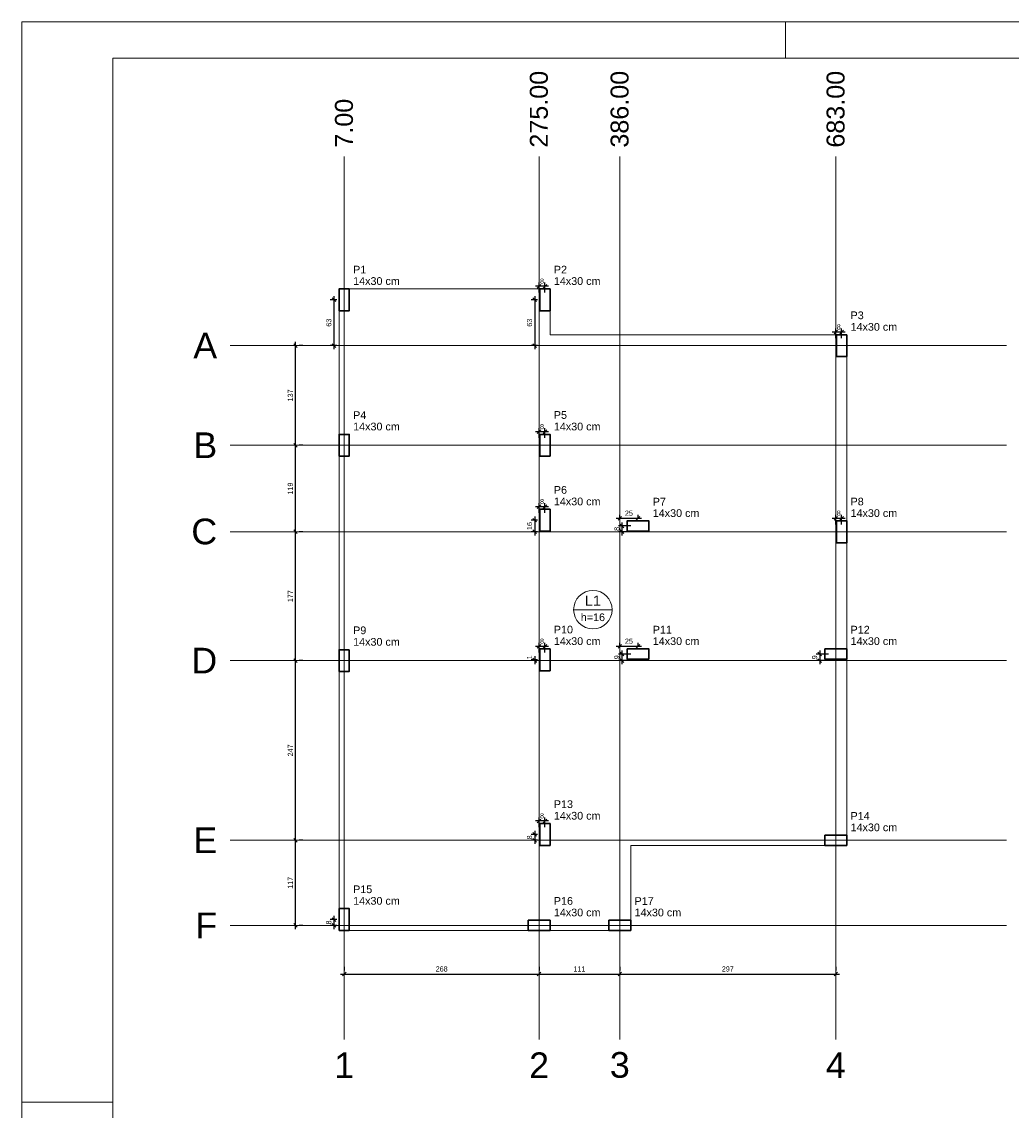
# Model space of a CAD drawing. Header units: millimetres. Extents: x 337 to 526, y -381 to -65.
# Tile 78 of 104: x 337 to 365, y -95 to -65. Entities that reach past the tile are written whole.
import ezdxf

# ---------------------------------------------------------------- set-up
doc = ezdxf.new("R2010")
doc.units = ezdxf.units.MM
doc.header["$MEASUREMENT"] = 0
doc.layers.get('0').update_dxf_attribs({"lineweight": 5})
for name, color, linetype, lineweight in [('FO-Textos das lajes', 102, 'Continuous', 20), ('FO-Vigas', 1, 'Continuous', 20), ('LC-Cotas', 7, 'Continuous', 5), ('LC-Eixos', 7, 'Continuous', 5), ('LC-Seção dos pilares', 152, 'Continuous', 30), ('LC-Textos', 102, 'Continuous', 20), ('PRANCHA 01', 7, 'Continuous', 20)]:
    doc.layers.add(name, color=color, linetype=linetype, lineweight=lineweight)
doc.styles.add('Arial', font='arial.ttf')
doc.dimstyles.new('UM_50.000000', dxfattribs={"dimtxt": 0.18, "dimasz": 0.1, "dimexe": 0.1, "dimexo": 0.2, "dimgap": 0, "dimtad": 1, "dimtih": 1, "dimtoh": 1, "dimdec": 1, "dimlfac": 50, "dimzin": 0, "dimdsep": 46, "dimtxsty": 'Standard', "dimcen": 0.09, "dimdle": 0.1, "dimadec": 1, "dimazin": 2, "dimtfac": 1, "dimtdec": 4, "dimtofl": 0, "dimtmove": 0, "dimatfit": 3, "dimfxl": 1, "dimtolj": 1, "dimarcsym": 0})

# ---------------------------------------------------------------- blocks, each defined once
blk = doc.blocks.new('_Oblique')
at = {"color": 0, "linetype": 'ByBlock', "lineweight": -2}
blk.add_line((-0.5, -0.5), (0.5, 0.5), dxfattribs=at)
blk = doc.blocks.new('*D859')
at = {"layer": 'Defpoints', "color": 0, "transparency": 16777216}
for p in [(346.299, -72.711), (346.017, -73.971), (346.299, -73.971)]:
    blk.add_point(p, dxfattribs=at)
at = {"layer": 'LC-Cotas', "color": 0, "lineweight": -2, "transparency": 16777216}
for p, q in [((346.099, -72.711), (345.917, -72.711)), ((346.017, -72.611), (346.017, -74.071)), ((346.099, -73.971), (345.917, -73.971))]:
    blk.add_line(p, q, dxfattribs=at)
at = {"layer": 'LC-Cotas', "color": 0, "lineweight": -2, "transparency": 16777216, "xscale": 0.1, "yscale": 0.1, "zscale": 0.1}
for p, rotation in [((346.017, -72.711), 90), ((346.017, -73.971), 270)]:
    blk.add_blockref('_Oblique', p, dxfattribs=dict(at, rotation=rotation))
at = {"layer": 'LC-Cotas', "color": 7, "transparency": 16777216, "insert": (345.876, -73.341), "char_height": 0.1412, "attachment_point": 5, "rotation": 90, "style": 'Arial'}
blk.add_mtext('\\A1;63', dxfattribs=at)
blk = doc.blocks.new('*D860')
at = {"layer": 'Defpoints', "color": 0, "transparency": 16777216}
for p in [(351.537, -82.631), (351.819, -82.611), (351.819, -82.631)]:
    blk.add_point(p, dxfattribs=at)
at = {"layer": 'LC-Cotas', "color": 0, "lineweight": -2, "transparency": 16777216}
for p, q in [((351.537, -82.511), (351.537, -82.731)), ((351.619, -82.611), (351.437, -82.611)), ((351.619, -82.631), (351.437, -82.631))]:
    blk.add_line(p, q, dxfattribs=at)
at = {"layer": 'LC-Cotas', "color": 0, "lineweight": -2, "transparency": 16777216, "xscale": 0.1, "yscale": 0.1, "zscale": 0.1}
for p, rotation in [((351.537, -82.611), 90), ((351.537, -82.631), 270)]:
    blk.add_blockref('_Oblique', p, dxfattribs=dict(at, rotation=rotation))
at = {"layer": 'LC-Cotas', "color": 7, "transparency": 16777216, "insert": (351.396, -82.541), "char_height": 0.1412, "attachment_point": 5, "rotation": 90, "style": 'Arial'}
blk.add_mtext('\\A1;1', dxfattribs=at)
blk = doc.blocks.new('*D861')
at = {"layer": 'Defpoints', "color": 0, "transparency": 16777216}
for p in [(354.379, -82.451), (353.938, -82.631), (354.379, -82.631)]:
    blk.add_point(p, dxfattribs=at)
at = {"layer": 'LC-Cotas', "color": 0, "lineweight": -2, "transparency": 16777216}
for p, q in [((354.179, -82.451), (353.838, -82.451)), ((353.938, -82.351), (353.938, -82.731)), ((354.179, -82.631), (353.838, -82.631))]:
    blk.add_line(p, q, dxfattribs=at)
at = {"layer": 'LC-Cotas', "color": 0, "lineweight": -2, "transparency": 16777216, "xscale": 0.1, "yscale": 0.1, "zscale": 0.1}
for p, rotation in [((353.938, -82.451), 90), ((353.938, -82.631), 270)]:
    blk.add_blockref('_Oblique', p, dxfattribs=dict(at, rotation=rotation))
at = {"layer": 'LC-Cotas', "color": 7, "transparency": 16777216, "insert": (353.796, -82.541), "char_height": 0.1412, "attachment_point": 5, "rotation": 90, "style": 'Arial'}
blk.add_mtext('\\A1;9', dxfattribs=at)
blk = doc.blocks.new('*D862')
at = {"layer": 'Defpoints', "color": 0, "transparency": 16777216}
for p in [(359.819, -82.451), (359.377, -82.631), (359.819, -82.631)]:
    blk.add_point(p, dxfattribs=at)
at = {"layer": 'LC-Cotas', "color": 0, "lineweight": -2, "transparency": 16777216}
for p, q in [((359.619, -82.451), (359.277, -82.451)), ((359.377, -82.351), (359.377, -82.731)), ((359.619, -82.631), (359.277, -82.631))]:
    blk.add_line(p, q, dxfattribs=at)
at = {"layer": 'LC-Cotas', "color": 0, "lineweight": -2, "transparency": 16777216, "xscale": 0.1, "yscale": 0.1, "zscale": 0.1}
for p, rotation in [((359.377, -82.451), 90), ((359.377, -82.631), 270)]:
    blk.add_blockref('_Oblique', p, dxfattribs=dict(at, rotation=rotation))
at = {"layer": 'LC-Cotas', "color": 7, "transparency": 16777216, "insert": (359.236, -82.541), "char_height": 0.1412, "attachment_point": 5, "rotation": 90, "style": 'Arial'}
blk.add_mtext('\\A1;9', dxfattribs=at)
blk = doc.blocks.new('*D863')
at = {"layer": 'Defpoints', "color": 0, "transparency": 16777216}
for p in [(351.537, -87.571), (351.819, -87.411), (351.819, -87.571)]:
    blk.add_point(p, dxfattribs=at)
at = {"layer": 'LC-Cotas', "color": 0, "lineweight": -2, "transparency": 16777216}
for p, q in [((351.537, -87.311), (351.537, -87.671)), ((351.619, -87.411), (351.437, -87.411)), ((351.619, -87.571), (351.437, -87.571))]:
    blk.add_line(p, q, dxfattribs=at)
at = {"layer": 'LC-Cotas', "color": 0, "lineweight": -2, "transparency": 16777216, "xscale": 0.1, "yscale": 0.1, "zscale": 0.1}
for p, rotation in [((351.537, -87.411), 90), ((351.537, -87.571), 270)]:
    blk.add_blockref('_Oblique', p, dxfattribs=dict(at, rotation=rotation))
at = {"layer": 'LC-Cotas', "color": 7, "transparency": 16777216, "insert": (351.396, -87.491), "char_height": 0.1412, "attachment_point": 5, "rotation": 90, "style": 'Arial'}
blk.add_mtext('\\A1;8', dxfattribs=at)
blk = doc.blocks.new('*D864')
at = {"layer": 'Defpoints', "color": 0, "transparency": 16777216}
for p in [(346.299, -89.751), (346.017, -89.911), (346.299, -89.911)]:
    blk.add_point(p, dxfattribs=at)
at = {"layer": 'LC-Cotas', "color": 0, "lineweight": -2, "transparency": 16777216}
for p, q in [((346.099, -89.751), (345.917, -89.751)), ((346.017, -89.651), (346.017, -90.011)), ((346.099, -89.911), (345.917, -89.911))]:
    blk.add_line(p, q, dxfattribs=at)
at = {"layer": 'LC-Cotas', "color": 0, "lineweight": -2, "transparency": 16777216, "xscale": 0.1, "yscale": 0.1, "zscale": 0.1}
for p, rotation in [((346.017, -89.751), 90), ((346.017, -89.911), 270)]:
    blk.add_blockref('_Oblique', p, dxfattribs=dict(at, rotation=rotation))
at = {"layer": 'LC-Cotas', "color": 7, "transparency": 16777216, "insert": (345.876, -89.831), "char_height": 0.1412, "attachment_point": 5, "rotation": 90, "style": 'Arial'}
blk.add_mtext('\\A1;8', dxfattribs=at)
blk = doc.blocks.new('*D865')
at = {"layer": 'Defpoints', "color": 0, "transparency": 16777216}
for p in [(351.819, -72.711), (351.537, -73.971), (351.819, -73.971)]:
    blk.add_point(p, dxfattribs=at)
at = {"layer": 'LC-Cotas', "color": 0, "lineweight": -2, "transparency": 16777216}
for p, q in [((351.619, -72.711), (351.437, -72.711)), ((351.537, -72.611), (351.537, -74.071)), ((351.619, -73.971), (351.437, -73.971))]:
    blk.add_line(p, q, dxfattribs=at)
at = {"layer": 'LC-Cotas', "color": 0, "lineweight": -2, "transparency": 16777216, "xscale": 0.1, "yscale": 0.1, "zscale": 0.1}
for p, rotation in [((351.537, -72.711), 90), ((351.537, -73.971), 270)]:
    blk.add_blockref('_Oblique', p, dxfattribs=dict(at, rotation=rotation))
at = {"layer": 'LC-Cotas', "color": 7, "transparency": 16777216, "insert": (351.396, -73.341), "char_height": 0.1412, "attachment_point": 5, "rotation": 90, "style": 'Arial'}
blk.add_mtext('\\A1;63', dxfattribs=at)
blk = doc.blocks.new('*D866')
at = {"layer": 'Defpoints', "color": 0, "transparency": 16777216}
for p in [(351.819, -78.771), (351.537, -79.091), (351.819, -79.091)]:
    blk.add_point(p, dxfattribs=at)
at = {"layer": 'LC-Cotas', "color": 0, "lineweight": -2, "transparency": 16777216}
for p, q in [((351.537, -78.671), (351.537, -79.191)), ((351.619, -78.771), (351.437, -78.771)), ((351.619, -79.091), (351.437, -79.091))]:
    blk.add_line(p, q, dxfattribs=at)
at = {"layer": 'LC-Cotas', "color": 0, "lineweight": -2, "transparency": 16777216, "xscale": 0.1, "yscale": 0.1, "zscale": 0.1}
for p, rotation in [((351.537, -78.771), 90), ((351.537, -79.091), 270)]:
    blk.add_blockref('_Oblique', p, dxfattribs=dict(at, rotation=rotation))
at = {"layer": 'LC-Cotas', "color": 7, "transparency": 16777216, "insert": (351.396, -78.931), "char_height": 0.1412, "attachment_point": 5, "rotation": 90, "style": 'Arial'}
blk.add_mtext('\\A1;16', dxfattribs=at)
blk = doc.blocks.new('*D867')
at = {"layer": 'Defpoints', "color": 0, "transparency": 16777216}
for p in [(354.379, -78.931), (353.938, -79.091), (354.379, -79.091)]:
    blk.add_point(p, dxfattribs=at)
at = {"layer": 'LC-Cotas', "color": 0, "lineweight": -2, "transparency": 16777216}
for p, q in [((354.179, -78.931), (353.838, -78.931)), ((353.938, -78.831), (353.938, -79.191)), ((354.179, -79.091), (353.838, -79.091))]:
    blk.add_line(p, q, dxfattribs=at)
at = {"layer": 'LC-Cotas', "color": 0, "lineweight": -2, "transparency": 16777216, "xscale": 0.1, "yscale": 0.1, "zscale": 0.1}
for p, rotation in [((353.938, -78.931), 90), ((353.938, -79.091), 270)]:
    blk.add_blockref('_Oblique', p, dxfattribs=dict(at, rotation=rotation))
at = {"layer": 'LC-Cotas', "color": 7, "transparency": 16777216, "insert": (353.796, -79.011), "char_height": 0.1412, "attachment_point": 5, "rotation": 90, "style": 'Arial'}
blk.add_mtext('\\A1;8', dxfattribs=at)
blk = doc.blocks.new('*D868')
at = {"layer": 'Defpoints', "color": 0, "transparency": 16777216}
for p in [(351.659, -82.241), (351.659, -82.611), (351.819, -82.611)]:
    blk.add_point(p, dxfattribs=at)
at = {"layer": 'LC-Cotas', "color": 0, "lineweight": -2, "transparency": 16777216}
for p, q in [((351.919, -82.241), (351.559, -82.241)), ((351.659, -82.411), (351.659, -82.141)), ((351.819, -82.411), (351.819, -82.141))]:
    blk.add_line(p, q, dxfattribs=at)
at = {"layer": 'LC-Cotas', "color": 0, "lineweight": -2, "transparency": 16777216, "xscale": 0.1, "yscale": 0.1, "zscale": 0.1, "rotation": 180}
blk.add_blockref('_Oblique', (351.659, -82.241), dxfattribs=at)
at = {"layer": 'LC-Cotas', "color": 0, "lineweight": -2, "transparency": 16777216, "xscale": 0.1, "yscale": 0.1, "zscale": 0.1}
blk.add_blockref('_Oblique', (351.819, -82.241), dxfattribs=at)
at = {"layer": 'LC-Cotas', "color": 7, "transparency": 16777216, "insert": (351.739, -82.099), "char_height": 0.1412, "attachment_point": 5, "rotation": 0.0057, "style": 'Arial'}
blk.add_mtext('\\A1;8', dxfattribs=at)
blk = doc.blocks.new('*D869')
at = {"layer": 'Defpoints', "color": 0, "transparency": 16777216}
for p in [(353.879, -82.241), (353.879, -82.451), (354.379, -82.451)]:
    blk.add_point(p, dxfattribs=at)
at = {"layer": 'LC-Cotas', "color": 0, "lineweight": -2, "transparency": 16777216}
for p, q in [((354.479, -82.241), (353.779, -82.241)), ((353.879, -82.251), (353.879, -82.141)), ((354.379, -82.251), (354.379, -82.141))]:
    blk.add_line(p, q, dxfattribs=at)
at = {"layer": 'LC-Cotas', "color": 0, "lineweight": -2, "transparency": 16777216, "xscale": 0.1, "yscale": 0.1, "zscale": 0.1, "rotation": 180}
blk.add_blockref('_Oblique', (353.879, -82.241), dxfattribs=at)
at = {"layer": 'LC-Cotas', "color": 0, "lineweight": -2, "transparency": 16777216, "xscale": 0.1, "yscale": 0.1, "zscale": 0.1}
blk.add_blockref('_Oblique', (354.379, -82.241), dxfattribs=at)
at = {"layer": 'LC-Cotas', "color": 7, "transparency": 16777216, "insert": (354.129, -82.099), "char_height": 0.1412, "attachment_point": 5, "rotation": 0.0057, "style": 'Arial'}
blk.add_mtext('\\A1;25', dxfattribs=at)
blk = doc.blocks.new('*D870')
at = {"layer": 'Defpoints', "color": 0, "transparency": 16777216}
for p in [(351.659, -87.041), (351.659, -87.411), (351.819, -87.411)]:
    blk.add_point(p, dxfattribs=at)
at = {"layer": 'LC-Cotas', "color": 0, "lineweight": -2, "transparency": 16777216}
for p, q in [((351.919, -87.041), (351.559, -87.041)), ((351.659, -87.211), (351.659, -86.941)), ((351.819, -87.211), (351.819, -86.941))]:
    blk.add_line(p, q, dxfattribs=at)
at = {"layer": 'LC-Cotas', "color": 0, "lineweight": -2, "transparency": 16777216, "xscale": 0.1, "yscale": 0.1, "zscale": 0.1, "rotation": 180}
blk.add_blockref('_Oblique', (351.659, -87.041), dxfattribs=at)
at = {"layer": 'LC-Cotas', "color": 0, "lineweight": -2, "transparency": 16777216, "xscale": 0.1, "yscale": 0.1, "zscale": 0.1}
blk.add_blockref('_Oblique', (351.819, -87.041), dxfattribs=at)
at = {"layer": 'LC-Cotas', "color": 7, "transparency": 16777216, "insert": (351.739, -86.9), "char_height": 0.1412, "attachment_point": 5, "rotation": 0.0057, "style": 'Arial'}
blk.add_mtext('\\A1;8', dxfattribs=at)
blk = doc.blocks.new('*D871')
at = {"layer": 'Defpoints', "color": 0, "transparency": 16777216}
for p in [(351.659, -72.341), (351.659, -72.711), (351.819, -72.711)]:
    blk.add_point(p, dxfattribs=at)
at = {"layer": 'LC-Cotas', "color": 0, "lineweight": -2, "transparency": 16777216}
for p, q in [((351.919, -72.341), (351.559, -72.341)), ((351.659, -72.511), (351.659, -72.241)), ((351.819, -72.511), (351.819, -72.241))]:
    blk.add_line(p, q, dxfattribs=at)
at = {"layer": 'LC-Cotas', "color": 0, "lineweight": -2, "transparency": 16777216, "xscale": 0.1, "yscale": 0.1, "zscale": 0.1, "rotation": 180}
blk.add_blockref('_Oblique', (351.659, -72.341), dxfattribs=at)
at = {"layer": 'LC-Cotas', "color": 0, "lineweight": -2, "transparency": 16777216, "xscale": 0.1, "yscale": 0.1, "zscale": 0.1}
blk.add_blockref('_Oblique', (351.819, -72.341), dxfattribs=at)
at = {"layer": 'LC-Cotas', "color": 7, "transparency": 16777216, "insert": (351.739, -72.2), "char_height": 0.1412, "attachment_point": 5, "rotation": 0.0057, "style": 'Arial'}
blk.add_mtext('\\A1;8', dxfattribs=at)
blk = doc.blocks.new('*D872')
at = {"layer": 'Defpoints', "color": 0, "transparency": 16777216}
for p in [(359.819, -73.601), (359.819, -73.971), (359.979, -73.971)]:
    blk.add_point(p, dxfattribs=at)
at = {"layer": 'LC-Cotas', "color": 0, "lineweight": -2, "transparency": 16777216}
for p, q in [((360.079, -73.601), (359.719, -73.601)), ((359.819, -73.771), (359.819, -73.501)), ((359.979, -73.771), (359.979, -73.501))]:
    blk.add_line(p, q, dxfattribs=at)
at = {"layer": 'LC-Cotas', "color": 0, "lineweight": -2, "transparency": 16777216, "xscale": 0.1, "yscale": 0.1, "zscale": 0.1, "rotation": 180}
blk.add_blockref('_Oblique', (359.819, -73.601), dxfattribs=at)
at = {"layer": 'LC-Cotas', "color": 0, "lineweight": -2, "transparency": 16777216, "xscale": 0.1, "yscale": 0.1, "zscale": 0.1}
blk.add_blockref('_Oblique', (359.979, -73.601), dxfattribs=at)
at = {"layer": 'LC-Cotas', "color": 7, "transparency": 16777216, "insert": (359.899, -73.459), "char_height": 0.1412, "attachment_point": 5, "rotation": 0.0057, "style": 'Arial'}
blk.add_mtext('\\A1;8', dxfattribs=at)
blk = doc.blocks.new('*D873')
at = {"layer": 'Defpoints', "color": 0, "transparency": 16777216}
for p in [(351.659, -76.341), (351.659, -76.711), (351.819, -76.711)]:
    blk.add_point(p, dxfattribs=at)
at = {"layer": 'LC-Cotas', "color": 0, "lineweight": -2, "transparency": 16777216}
for p, q in [((351.659, -76.511), (351.659, -76.241)), ((351.819, -76.511), (351.819, -76.241)), ((351.919, -76.341), (351.559, -76.341))]:
    blk.add_line(p, q, dxfattribs=at)
at = {"layer": 'LC-Cotas', "color": 0, "lineweight": -2, "transparency": 16777216, "xscale": 0.1, "yscale": 0.1, "zscale": 0.1, "rotation": 180}
blk.add_blockref('_Oblique', (351.659, -76.341), dxfattribs=at)
at = {"layer": 'LC-Cotas', "color": 0, "lineweight": -2, "transparency": 16777216, "xscale": 0.1, "yscale": 0.1, "zscale": 0.1}
blk.add_blockref('_Oblique', (351.819, -76.341), dxfattribs=at)
at = {"layer": 'LC-Cotas', "color": 7, "transparency": 16777216, "insert": (351.739, -76.199), "char_height": 0.1412, "attachment_point": 5, "rotation": 0.0057, "style": 'Arial'}
blk.add_mtext('\\A1;8', dxfattribs=at)
blk = doc.blocks.new('*D874')
at = {"layer": 'Defpoints', "color": 0, "transparency": 16777216}
for p in [(351.659, -78.401), (351.659, -78.771), (351.819, -78.771)]:
    blk.add_point(p, dxfattribs=at)
at = {"layer": 'LC-Cotas', "color": 0, "lineweight": -2, "transparency": 16777216}
for p, q in [((351.919, -78.401), (351.559, -78.401)), ((351.659, -78.571), (351.659, -78.301)), ((351.819, -78.571), (351.819, -78.301))]:
    blk.add_line(p, q, dxfattribs=at)
at = {"layer": 'LC-Cotas', "color": 0, "lineweight": -2, "transparency": 16777216, "xscale": 0.1, "yscale": 0.1, "zscale": 0.1, "rotation": 180}
blk.add_blockref('_Oblique', (351.659, -78.401), dxfattribs=at)
at = {"layer": 'LC-Cotas', "color": 0, "lineweight": -2, "transparency": 16777216, "xscale": 0.1, "yscale": 0.1, "zscale": 0.1}
blk.add_blockref('_Oblique', (351.819, -78.401), dxfattribs=at)
at = {"layer": 'LC-Cotas', "color": 7, "transparency": 16777216, "insert": (351.739, -78.259), "char_height": 0.1412, "attachment_point": 5, "rotation": 0.0057, "style": 'Arial'}
blk.add_mtext('\\A1;8', dxfattribs=at)
blk = doc.blocks.new('*D875')
at = {"layer": 'Defpoints', "color": 0, "transparency": 16777216}
for p in [(353.879, -78.721), (353.879, -78.931), (354.379, -78.931)]:
    blk.add_point(p, dxfattribs=at)
at = {"layer": 'LC-Cotas', "color": 0, "lineweight": -2, "transparency": 16777216}
for p, q in [((353.879, -78.731), (353.879, -78.621)), ((354.379, -78.731), (354.379, -78.621)), ((354.479, -78.721), (353.779, -78.721))]:
    blk.add_line(p, q, dxfattribs=at)
at = {"layer": 'LC-Cotas', "color": 0, "lineweight": -2, "transparency": 16777216, "xscale": 0.1, "yscale": 0.1, "zscale": 0.1, "rotation": 180}
blk.add_blockref('_Oblique', (353.879, -78.721), dxfattribs=at)
at = {"layer": 'LC-Cotas', "color": 0, "lineweight": -2, "transparency": 16777216, "xscale": 0.1, "yscale": 0.1, "zscale": 0.1}
blk.add_blockref('_Oblique', (354.379, -78.721), dxfattribs=at)
at = {"layer": 'LC-Cotas', "color": 7, "transparency": 16777216, "insert": (354.129, -78.579), "char_height": 0.1412, "attachment_point": 5, "rotation": 0.0057, "style": 'Arial'}
blk.add_mtext('\\A1;25', dxfattribs=at)
blk = doc.blocks.new('*D876')
at = {"layer": 'Defpoints', "color": 0, "transparency": 16777216}
for p in [(359.819, -78.721), (359.819, -79.091), (359.979, -79.091)]:
    blk.add_point(p, dxfattribs=at)
at = {"layer": 'LC-Cotas', "color": 0, "lineweight": -2, "transparency": 16777216}
for p, q in [((359.819, -78.891), (359.819, -78.621)), ((359.979, -78.891), (359.979, -78.621)), ((360.079, -78.721), (359.719, -78.721))]:
    blk.add_line(p, q, dxfattribs=at)
at = {"layer": 'LC-Cotas', "color": 0, "lineweight": -2, "transparency": 16777216, "xscale": 0.1, "yscale": 0.1, "zscale": 0.1, "rotation": 180}
blk.add_blockref('_Oblique', (359.819, -78.721), dxfattribs=at)
at = {"layer": 'LC-Cotas', "color": 0, "lineweight": -2, "transparency": 16777216, "xscale": 0.1, "yscale": 0.1, "zscale": 0.1}
blk.add_blockref('_Oblique', (359.979, -78.721), dxfattribs=at)
at = {"layer": 'LC-Cotas', "color": 7, "transparency": 16777216, "insert": (359.899, -78.579), "char_height": 0.1412, "attachment_point": 5, "rotation": 0.0057, "style": 'Arial'}
blk.add_mtext('\\A1;8', dxfattribs=at)
blk = doc.blocks.new('*D877')
at = {"layer": 'Defpoints', "color": 0, "transparency": 16777216}
for p in [(344.959, -87.571), (344.959, -87.571), (344.959, -89.911)]:
    blk.add_point(p, dxfattribs=at)
at = {"layer": 'LC-Cotas', "color": 0, "lineweight": -2, "transparency": 16777216}
for p, q in [((344.959, -90.011), (344.959, -87.471)), ((345.159, -87.571), (345.059, -87.571)), ((345.159, -89.911), (345.059, -89.911))]:
    blk.add_line(p, q, dxfattribs=at)
at = {"layer": 'LC-Cotas', "color": 0, "lineweight": -2, "transparency": 16777216, "xscale": 0.1, "yscale": 0.1, "zscale": 0.1}
for p, rotation in [((344.959, -87.571), 90), ((344.959, -89.911), 270)]:
    blk.add_blockref('_Oblique', p, dxfattribs=dict(at, rotation=rotation))
at = {"layer": 'LC-Cotas', "color": 7, "transparency": 16777216, "insert": (344.817, -88.741), "char_height": 0.1412, "attachment_point": 5, "rotation": 90, "style": 'Arial'}
blk.add_mtext('\\A1;117', dxfattribs=at)
blk = doc.blocks.new('*D878')
at = {"layer": 'Defpoints', "color": 0, "transparency": 16777216}
for p in [(344.959, -82.631), (344.959, -82.631), (344.959, -87.571)]:
    blk.add_point(p, dxfattribs=at)
at = {"layer": 'LC-Cotas', "color": 0, "lineweight": -2, "transparency": 16777216}
for p, q in [((344.959, -87.671), (344.959, -82.531)), ((345.159, -82.631), (345.059, -82.631)), ((345.159, -87.571), (345.059, -87.571))]:
    blk.add_line(p, q, dxfattribs=at)
at = {"layer": 'LC-Cotas', "color": 0, "lineweight": -2, "transparency": 16777216, "xscale": 0.1, "yscale": 0.1, "zscale": 0.1}
for p, rotation in [((344.959, -82.631), 90), ((344.959, -87.571), 270)]:
    blk.add_blockref('_Oblique', p, dxfattribs=dict(at, rotation=rotation))
at = {"layer": 'LC-Cotas', "color": 7, "transparency": 16777216, "insert": (344.817, -85.101), "char_height": 0.1412, "attachment_point": 5, "rotation": 90, "style": 'Arial'}
blk.add_mtext('\\A1;247', dxfattribs=at)
blk = doc.blocks.new('*D879')
at = {"layer": 'Defpoints', "color": 0, "transparency": 16777216}
for p in [(344.959, -79.091), (344.959, -79.091), (344.959, -82.631)]:
    blk.add_point(p, dxfattribs=at)
at = {"layer": 'LC-Cotas', "color": 0, "lineweight": -2, "transparency": 16777216}
for p, q in [((344.959, -82.731), (344.959, -78.991)), ((345.159, -79.091), (345.059, -79.091)), ((345.159, -82.631), (345.059, -82.631))]:
    blk.add_line(p, q, dxfattribs=at)
at = {"layer": 'LC-Cotas', "color": 0, "lineweight": -2, "transparency": 16777216, "xscale": 0.1, "yscale": 0.1, "zscale": 0.1}
for p, rotation in [((344.959, -79.091), 90), ((344.959, -82.631), 270)]:
    blk.add_blockref('_Oblique', p, dxfattribs=dict(at, rotation=rotation))
at = {"layer": 'LC-Cotas', "color": 7, "transparency": 16777216, "insert": (344.817, -80.861), "char_height": 0.1412, "attachment_point": 5, "rotation": 90, "style": 'Arial'}
blk.add_mtext('\\A1;177', dxfattribs=at)
blk = doc.blocks.new('*D854')
at = {"layer": 'Defpoints', "color": 0, "transparency": 16777216}
for p in [(344.959, -76.711), (344.959, -76.711), (344.959, -79.091)]:
    blk.add_point(p, dxfattribs=at)
at = {"layer": 'LC-Cotas', "color": 0, "lineweight": -2, "transparency": 16777216}
for p, q in [((344.959, -79.191), (344.959, -76.611)), ((345.159, -76.711), (345.059, -76.711)), ((345.159, -79.091), (345.059, -79.091))]:
    blk.add_line(p, q, dxfattribs=at)
at = {"layer": 'LC-Cotas', "color": 0, "lineweight": -2, "transparency": 16777216, "xscale": 0.1, "yscale": 0.1, "zscale": 0.1}
for p, rotation in [((344.959, -76.711), 90), ((344.959, -79.091), 270)]:
    blk.add_blockref('_Oblique', p, dxfattribs=dict(at, rotation=rotation))
at = {"layer": 'LC-Cotas', "color": 7, "transparency": 16777216, "insert": (344.817, -77.901), "char_height": 0.1412, "attachment_point": 5, "rotation": 90, "style": 'Arial'}
blk.add_mtext('\\A1;119', dxfattribs=at)
blk = doc.blocks.new('*D855')
at = {"layer": 'Defpoints', "color": 0, "transparency": 16777216}
for p in [(344.959, -73.971), (344.959, -73.971), (344.959, -76.711)]:
    blk.add_point(p, dxfattribs=at)
at = {"layer": 'LC-Cotas', "color": 0, "lineweight": -2, "transparency": 16777216}
for p, q in [((344.959, -76.811), (344.959, -73.871)), ((345.159, -73.971), (345.059, -73.971)), ((345.159, -76.711), (345.059, -76.711))]:
    blk.add_line(p, q, dxfattribs=at)
at = {"layer": 'LC-Cotas', "color": 0, "lineweight": -2, "transparency": 16777216, "xscale": 0.1, "yscale": 0.1, "zscale": 0.1}
for p, rotation in [((344.959, -73.971), 90), ((344.959, -76.711), 270)]:
    blk.add_blockref('_Oblique', p, dxfattribs=dict(at, rotation=rotation))
at = {"layer": 'LC-Cotas', "color": 7, "transparency": 16777216, "insert": (344.817, -75.341), "char_height": 0.1412, "attachment_point": 5, "rotation": 90, "style": 'Arial'}
blk.add_mtext('\\A1;137', dxfattribs=at)
blk = doc.blocks.new('*D856')
at = {"layer": 'Defpoints', "color": 0, "transparency": 16777216}
for p in [(346.299, -91.251), (351.659, -91.251), (351.659, -91.251)]:
    blk.add_point(p, dxfattribs=at)
at = {"layer": 'LC-Cotas', "color": 0, "lineweight": -2, "transparency": 16777216}
for p, q in [((346.199, -91.251), (351.759, -91.251)), ((346.299, -91.051), (346.299, -91.151)), ((351.659, -91.051), (351.659, -91.151))]:
    blk.add_line(p, q, dxfattribs=at)
at = {"layer": 'LC-Cotas', "color": 0, "lineweight": -2, "transparency": 16777216, "xscale": 0.1, "yscale": 0.1, "zscale": 0.1, "rotation": 180}
blk.add_blockref('_Oblique', (346.299, -91.251), dxfattribs=at)
at = {"layer": 'LC-Cotas', "color": 0, "lineweight": -2, "transparency": 16777216, "xscale": 0.1, "yscale": 0.1, "zscale": 0.1}
blk.add_blockref('_Oblique', (351.659, -91.251), dxfattribs=at)
at = {"layer": 'LC-Cotas', "color": 7, "transparency": 16777216, "insert": (348.979, -91.11), "char_height": 0.1412, "attachment_point": 5, "rotation": 0.0057, "style": 'Arial'}
blk.add_mtext('\\A1;268', dxfattribs=at)
blk = doc.blocks.new('*D857')
at = {"layer": 'Defpoints', "color": 0, "transparency": 16777216}
for p in [(351.659, -91.251), (353.879, -91.251), (353.879, -91.251)]:
    blk.add_point(p, dxfattribs=at)
at = {"layer": 'LC-Cotas', "color": 0, "lineweight": -2, "transparency": 16777216}
for p, q in [((351.559, -91.251), (353.979, -91.251)), ((351.659, -91.051), (351.659, -91.151)), ((353.879, -91.051), (353.879, -91.151))]:
    blk.add_line(p, q, dxfattribs=at)
at = {"layer": 'LC-Cotas', "color": 0, "lineweight": -2, "transparency": 16777216, "xscale": 0.1, "yscale": 0.1, "zscale": 0.1, "rotation": 180}
blk.add_blockref('_Oblique', (351.659, -91.251), dxfattribs=at)
at = {"layer": 'LC-Cotas', "color": 0, "lineweight": -2, "transparency": 16777216, "xscale": 0.1, "yscale": 0.1, "zscale": 0.1}
blk.add_blockref('_Oblique', (353.879, -91.251), dxfattribs=at)
at = {"layer": 'LC-Cotas', "color": 7, "transparency": 16777216, "insert": (352.769, -91.11), "char_height": 0.1412, "attachment_point": 5, "rotation": 0.0057, "style": 'Arial'}
blk.add_mtext('\\A1;111', dxfattribs=at)
blk = doc.blocks.new('*D858')
at = {"layer": 'Defpoints', "color": 0, "transparency": 16777216}
for p in [(353.879, -91.251), (359.819, -91.251), (359.819, -91.251)]:
    blk.add_point(p, dxfattribs=at)
at = {"layer": 'LC-Cotas', "color": 0, "lineweight": -2, "transparency": 16777216}
for p, q in [((353.779, -91.251), (359.919, -91.251)), ((353.879, -91.051), (353.879, -91.151)), ((359.819, -91.051), (359.819, -91.151))]:
    blk.add_line(p, q, dxfattribs=at)
at = {"layer": 'LC-Cotas', "color": 0, "lineweight": -2, "transparency": 16777216, "xscale": 0.1, "yscale": 0.1, "zscale": 0.1, "rotation": 180}
blk.add_blockref('_Oblique', (353.879, -91.251), dxfattribs=at)
at = {"layer": 'LC-Cotas', "color": 0, "lineweight": -2, "transparency": 16777216, "xscale": 0.1, "yscale": 0.1, "zscale": 0.1}
blk.add_blockref('_Oblique', (359.819, -91.251), dxfattribs=at)
at = {"layer": 'LC-Cotas', "color": 7, "transparency": 16777216, "insert": (356.849, -91.11), "char_height": 0.1412, "attachment_point": 5, "rotation": 0.0057, "style": 'Arial'}
blk.add_mtext('\\A1;297', dxfattribs=at)

msp = doc.modelspace()

# ---------------------------------------------------------------- linework, layer by layer
at = {"layer": 'FO-Textos das lajes'}
msp.add_line((352.6091, -81.2313), (353.6681, -81.2313), dxfattribs=at)
msp.add_circle((353.1386, -81.2313), 0.5295, dxfattribs=at)
at = {"layer": 'FO-Vigas'}
for p, q in [((346.4386, -72.4113), (351.6786, -72.4113)), ((346.1586, -76.4111), (346.1586, -73.0113)), ((351.9586, -73.6711), (351.9586, -73.0113)), ((351.9586, -73.6711), (359.8386, -73.6711)), ((360.1186, -78.7911), (360.1186, -74.2711)), ((346.1586, -82.3311), (346.1586, -77.0111)), ((360.1186, -82.3111), (360.1186, -79.3911)), ((360.1186, -87.4313), (360.1186, -82.5911)), ((346.1586, -89.4513), (346.1586, -82.9311)), ((354.1786, -87.7113), (359.5186, -87.7113)), ((354.1786, -89.7713), (354.1786, -87.7113)), ((346.4386, -90.0513), (351.3586, -90.0513)), ((351.9586, -90.0513), (353.5786, -90.0513))]:
    msp.add_line(p, q, dxfattribs=at)
at = {"layer": 'LC-Eixos', "ltscale": 0.2}
for p, q in [((346.2986, -70.2759), (346.2986, -68.7759)), ((351.6586, -70.2759), (351.6586, -68.7759)), ((353.8786, -70.2759), (353.8786, -68.7759)), ((359.8186, -70.2759), (359.8186, -68.7759)), ((346.2986, -70.2759), (346.2986, -91.5513)), ((351.6586, -70.2759), (351.6586, -91.5513)), ((353.8786, -70.2759), (353.8786, -91.5513)), ((359.8186, -70.2759), (359.8186, -91.5513)), ((343.1586, -73.9711), (344.6586, -73.9711)), ((344.6586, -73.9711), (363.0105, -73.9711)), ((363.0105, -73.9711), (364.5105, -73.9711)), ((343.1586, -76.7111), (344.6586, -76.7111)), ((344.6586, -76.7111), (363.0105, -76.7111)), ((363.0105, -76.7111), (364.5105, -76.7111)), ((343.1586, -79.0911), (344.6586, -79.0911)), ((344.6586, -79.0911), (363.0105, -79.0911)), ((363.0105, -79.0911), (364.5105, -79.0911)), ((343.1586, -82.6311), (344.6586, -82.6311)), ((344.6586, -82.6311), (363.0105, -82.6311)), ((363.0105, -82.6311), (364.5105, -82.6311)), ((343.1586, -87.5713), (344.6586, -87.5713)), ((344.6586, -87.5713), (363.0105, -87.5713)), ((363.0105, -87.5713), (364.5105, -87.5713)), ((343.1586, -89.9113), (344.6586, -89.9113)), ((344.6586, -89.9113), (363.0105, -89.9113)), ((363.0105, -89.9113), (364.5105, -89.9113)), ((346.2986, -93.0513), (346.2986, -91.5513)), ((351.6586, -93.0513), (351.6586, -91.5513)), ((353.8786, -93.0513), (353.8786, -91.5513)), ((359.8186, -93.0513), (359.8186, -91.5513))]:
    msp.add_line(p, q, dxfattribs=at)
at = {"layer": 'LC-Seção dos pilares'}
for points in [[(346.1586, -73.0113), (346.2986, -73.0113), (346.4386, -73.0113), (346.4386, -72.7113), (346.4386, -72.4113), (346.2986, -72.4113), (346.1586, -72.4113), (346.1586, -72.7113), (346.1586, -73.0113)], [(351.6786, -73.0113), (351.8186, -73.0113), (351.9586, -73.0113), (351.9586, -72.7113), (351.9586, -72.4113), (351.8186, -72.4113), (351.6786, -72.4113), (351.6786, -72.7113), (351.6786, -73.0113)], [(360.1186, -73.6711), (359.9786, -73.6711), (359.8386, -73.6711), (359.8386, -73.9711), (359.8386, -74.2711), (359.9786, -74.2711), (360.1186, -74.2711), (360.1186, -73.9711), (360.1186, -73.6711)], [(346.1586, -77.0111), (346.2986, -77.0111), (346.4386, -77.0111), (346.4386, -76.7111), (346.4386, -76.4111), (346.2986, -76.4111), (346.1586, -76.4111), (346.1586, -76.7111), (346.1586, -77.0111)], [(351.6786, -77.0111), (351.8186, -77.0111), (351.9586, -77.0111), (351.9586, -76.7111), (351.9586, -76.4111), (351.8186, -76.4111), (351.6786, -76.4111), (351.6786, -76.7111), (351.6786, -77.0111)], [(351.6786, -79.0711), (351.8186, -79.0711), (351.9586, -79.0711), (351.9586, -78.7711), (351.9586, -78.4711), (351.8186, -78.4711), (351.6786, -78.4711), (351.6786, -78.7711), (351.6786, -79.0711)], [(354.6788, -79.0711), (354.6788, -78.9311), (354.6788, -78.7911), (354.3788, -78.7911), (354.0788, -78.7911), (354.0788, -78.9311), (354.0788, -79.0711), (354.3788, -79.0711), (354.6788, -79.0711)], [(360.1186, -78.7911), (359.9786, -78.7911), (359.8386, -78.7911), (359.8386, -79.0911), (359.8386, -79.3911), (359.9786, -79.3911), (360.1186, -79.3911), (360.1186, -79.0911), (360.1186, -78.7911)], [(346.4386, -82.3311), (346.2986, -82.3311), (346.1586, -82.3311), (346.1586, -82.6311), (346.1586, -82.9311), (346.2986, -82.9311), (346.4386, -82.9311), (346.4386, -82.6311), (346.4386, -82.3311)], [(351.6786, -82.9111), (351.8186, -82.9111), (351.9586, -82.9111), (351.9586, -82.6111), (351.9586, -82.3111), (351.8186, -82.3111), (351.6786, -82.3111), (351.6786, -82.6111), (351.6786, -82.9111)], [(354.0788, -82.3111), (354.0788, -82.4511), (354.0788, -82.5911), (354.3788, -82.5911), (354.6788, -82.5911), (354.6788, -82.4511), (354.6788, -82.3111), (354.3788, -82.3111), (354.0788, -82.3111)], [(360.1186, -82.5911), (360.1186, -82.4511), (360.1186, -82.3111), (359.8186, -82.3111), (359.5186, -82.3111), (359.5186, -82.4511), (359.5186, -82.5911), (359.8186, -82.5911), (360.1186, -82.5911)], [(351.9586, -87.1113), (351.8186, -87.1113), (351.6786, -87.1113), (351.6786, -87.4113), (351.6786, -87.7113), (351.8186, -87.7113), (351.9586, -87.7113), (351.9586, -87.4113), (351.9586, -87.1113)], [(360.1186, -87.7113), (360.1186, -87.5713), (360.1186, -87.4313), (359.8186, -87.4313), (359.5186, -87.4313), (359.5186, -87.5713), (359.5186, -87.7113), (359.8186, -87.7113), (360.1186, -87.7113)], [(346.1586, -90.0513), (346.2986, -90.0513), (346.4386, -90.0513), (346.4386, -89.7513), (346.4386, -89.4513), (346.2986, -89.4513), (346.1586, -89.4513), (346.1586, -89.7513), (346.1586, -90.0513)], [(351.9586, -90.0513), (351.9586, -89.9113), (351.9586, -89.7713), (351.6586, -89.7713), (351.3586, -89.7713), (351.3586, -89.9113), (351.3586, -90.0513), (351.6586, -90.0513), (351.9586, -90.0513)], [(354.1786, -90.0513), (354.1786, -89.9113), (354.1786, -89.7713), (353.8786, -89.7713), (353.5786, -89.7713), (353.5786, -89.9113), (353.5786, -90.0513), (353.8786, -90.0513), (354.1786, -90.0513)]]:
    msp.add_lwpolyline(points, close=True, dxfattribs=at)
at = {"layer": 'PRANCHA 01'}
for points in [[(337.4312, -124.4682), (421.5312, -124.4682), (421.5312, -65.0682), (337.4312, -65.0682), (337.4312, -124.4682)], [(358.4312, -66.0682), (358.4312, -65.0682)], [(339.9312, -94.7682), (337.4312, -94.7682)]]:
    msp.add_lwpolyline(points, dxfattribs=at)
msp.add_lwpolyline([(339.9312, -123.4682), (420.5312, -123.4682), (420.5312, -66.0682), (339.9312, -66.0682)], close=True, dxfattribs=at)

# ---------------------------------------------------------------- texts
at = {"layer": 'FO-Textos das lajes', "attachment_point": 8, "line_spacing_factor": 0.798, "style": 'Arial'}
for s, insert, char_height, width in [('L1', (353.1386, -81.1254), 0.2824, 0.88039), ('h=16', (353.1386, -81.549), 0.2118, 1.327589)]:
    msp.add_mtext(s, dxfattribs=dict(at, insert=insert, char_height=char_height, width=width))
at = {"layer": 'LC-Textos', "linetype": 'Continuous', "char_height": 0.4942, "attachment_point": 7, "rotation": 90, "line_spacing_factor": 0.798, "style": 'Arial'}
for s, insert, width in [('275.00', (351.9057, -68.5288), 4.234053), ('386.00', (354.1257, -68.5288), 4.234053), ('683.00', (360.0657, -68.5288), 4.234053), ('7.00', (346.5457, -68.5288), 2.694275)]:
    msp.add_mtext(s, dxfattribs=dict(at, insert=insert, width=width))
at = {"layer": 'LC-Textos', "linetype": 'Continuous', "line_spacing_factor": 0.798, "style": 'Arial'}
for s, insert, char_height, width, attachment_point in [('P1', (346.5445, -71.9877), 0.2118, 0.721266, 7), ('P2', (352.0645, -71.9877), 0.2118, 0.721266, 7), ('14x30 cm', (346.5445, -72.3054), 0.2118, 2.55173, 7), ('14x30 cm', (352.0645, -72.3054), 0.2118, 2.55173, 7), ('P3', (360.2245, -73.2475), 0.2118, 0.721266, 7), ('14x30 cm', (360.2245, -73.5652), 0.2118, 2.55173, 7), ('A', (342.8056, -74.3241), 0.706, 1.319038, 9), ('P4', (346.5445, -75.9875), 0.2118, 0.721266, 7), ('P5', (352.0645, -75.9875), 0.2118, 0.721266, 7), ('B', (342.8056, -77.0641), 0.706, 1.319038, 9), ('14x30 cm', (346.5445, -76.3052), 0.2118, 2.55173, 7), ('14x30 cm', (352.0645, -76.3052), 0.2118, 2.55173, 7), ('P6', (352.0645, -78.0475), 0.2118, 0.721266, 7), ('14x30 cm', (352.0645, -78.3652), 0.2118, 2.55173, 7), ('P7', (354.7847, -78.3675), 0.2118, 0.721266, 7), ('P8', (360.2245, -78.3675), 0.2118, 0.721266, 7), ('14x30 cm', (354.7847, -78.6852), 0.2118, 2.55173, 7), ('14x30 cm', (360.2245, -78.6852), 0.2118, 2.55173, 7), ('C', (342.8056, -79.4441), 0.706, 1.428153, 9), ('P9', (346.5445, -81.9075), 0.2118, 0.721266, 7), ('P10', (352.0645, -81.8875), 0.2118, 1.048853, 7), ('P11', (354.7847, -81.8875), 0.2118, 1.048853, 7), ('P12', (360.2245, -81.8875), 0.2118, 1.048853, 7), ('14x30 cm', (346.5445, -82.2252), 0.2118, 2.55173, 7), ('14x30 cm', (352.0645, -82.2052), 0.2118, 2.55173, 7), ('14x30 cm', (354.7847, -82.2052), 0.2118, 2.55173, 7), ('14x30 cm', (360.2245, -82.2052), 0.2118, 2.55173, 7), ('D', (342.8056, -82.9841), 0.706, 1.428153, 9), ('P13', (352.0645, -86.6877), 0.2118, 1.048853, 7), ('14x30 cm', (352.0645, -87.0054), 0.2118, 2.55173, 7), ('P14', (360.2245, -87.0077), 0.2118, 1.048853, 7), ('E', (342.8056, -87.9243), 0.706, 1.319038, 9), ('14x30 cm', (360.2245, -87.3254), 0.2118, 2.55173, 7), ('P15', (346.5445, -89.0277), 0.2118, 1.048853, 7), ('14x30 cm', (346.5445, -89.3454), 0.2118, 2.55173, 7), ('P16', (352.0645, -89.3477), 0.2118, 1.048853, 7), ('P17', (354.2845, -89.3477), 0.2118, 1.048853, 7), ('F', (342.8056, -90.2643), 0.706, 1.207991, 9), ('14x30 cm', (352.0645, -89.6654), 0.2118, 2.55173, 7), ('14x30 cm', (354.2845, -89.6654), 0.2118, 2.55173, 7), ('1', (346.2986, -94.1103), 0.706, 1.099842, 8), ('2', (351.6586, -94.1103), 0.706, 1.099842, 8), ('3', (353.8786, -94.1103), 0.706, 1.099842, 8), ('4', (359.8186, -94.1103), 0.706, 1.099842, 8)]:
    msp.add_mtext(s, dxfattribs=dict(at, insert=insert, char_height=char_height, width=width, attachment_point=attachment_point))

# ---------------------------------------------------------------- dimensions: what is measured, and where the dimension line sits
at = {"layer": 'LC-Cotas'}
for base, p1, p2, picture, middle in [((351.6586, -72.3407), (351.8186, -72.7113), (351.6586, -72.7113), '*D871', (351.7386, -72.1995)), ((359.8186, -73.6005), (359.9786, -73.9711), (359.8186, -73.9711), '*D872', (359.8986, -73.4593)), ((351.6586, -76.3405), (351.8186, -76.7111), (351.6586, -76.7111), '*D873', (351.7386, -76.1993)), ((351.6586, -78.4005), (351.8186, -78.7711), (351.6586, -78.7711), '*D874', (351.7386, -78.2593)), ((353.8786, -78.7205), (354.3788, -78.9311), (353.8786, -78.9311), '*D875', (354.1287, -78.5793)), ((359.8186, -78.7205), (359.9786, -79.0911), (359.8186, -79.0911), '*D876', (359.8986, -78.5793)), ((351.6586, -82.2405), (351.8186, -82.6111), (351.6586, -82.6111), '*D868', (351.7386, -82.0993)), ((353.8786, -82.2405), (354.3788, -82.4511), (353.8786, -82.4511), '*D869', (354.1287, -82.0993)), ((351.6586, -87.0407), (351.8186, -87.4113), (351.6586, -87.4113), '*D870', (351.7386, -86.8995)), ((351.6586, -91.2513), (346.2986, -91.2513), (351.6586, -91.2513), '*D856', (348.9786, -91.1101)), ((353.8786, -91.2513), (351.6586, -91.2513), (353.8786, -91.2513), '*D857', (352.7686, -91.1101)), ((359.8186, -91.2513), (353.8786, -91.2513), (359.8186, -91.2513), '*D858', (356.8486, -91.1101))]:
    dim = msp.add_linear_dim(base=base, p1=p1, p2=p2, dimstyle='UM_50.000000', override={"dimtxt": 0.1412, "dimasz": 0.1, "dimexe": 0.1, "dimexo": 0.2, "dimtad": 1, "dimtih": 0, "dimtoh": 0, "dimdec": 1, "dimlfac": 50, "dimzin": 8, "dimtxsty": 'Arial', "dimblk": 'Oblique', "dimblk1": 'Oblique', "dimblk2": 'Oblique', "dimsah": 1, "dimdle": 0.1, "dimse1": 0, "dimse2": 0, "dimclrt": 7, "dimadec": 1, "dimazin": 3, "dimtmove": 2, "dimldrblk": 'Oblique'}, dxfattribs=at)
    dim.commit()
    dim.dimension.update_dxf_attribs({"geometry": picture, "text_midpoint": middle, "dimtype": 160, "text_rotation": 0.00573})
for base, p1, p2, picture, middle in [((346.0174, -73.9711), (346.2986, -72.7113), (346.2986, -73.9711), '*D859', (345.8762, -73.3412)), ((351.5374, -73.9711), (351.8186, -72.7113), (351.8186, -73.9711), '*D865', (351.3962, -73.3412)), ((344.9586, -73.9711), (344.9586, -76.7111), (344.9586, -73.9711), '*D855', (344.8174, -75.3411)), ((344.9586, -76.7111), (344.9586, -79.0911), (344.9586, -76.7111), '*D854', (344.8174, -77.9011)), ((351.5374, -79.0911), (351.8186, -78.7711), (351.8186, -79.0911), '*D866', (351.3962, -78.9311)), ((344.9586, -79.0911), (344.9586, -82.6311), (344.9586, -79.0911), '*D879', (344.8174, -80.8611)), ((353.9376, -79.0911), (354.3788, -78.9311), (354.3788, -79.0911), '*D867', (353.7964, -79.0111)), ((344.9586, -82.6311), (344.9586, -87.5713), (344.9586, -82.6311), '*D878', (344.8174, -85.1012)), ((351.5374, -82.6311), (351.8186, -82.6111), (351.8186, -82.6311), '*D860', (351.3962, -82.5405)), ((353.9376, -82.6311), (354.3788, -82.4511), (354.3788, -82.6311), '*D861', (353.7964, -82.5411)), ((359.3774, -82.6311), (359.8186, -82.4511), (359.8186, -82.6311), '*D862', (359.2362, -82.5411)), ((351.5374, -87.5713), (351.8186, -87.4113), (351.8186, -87.5713), '*D863', (351.3962, -87.4913)), ((344.9586, -87.5713), (344.9586, -89.9113), (344.9586, -87.5713), '*D877', (344.8174, -88.7413)), ((346.0174, -89.9113), (346.2986, -89.7513), (346.2986, -89.9113), '*D864', (345.8762, -89.8313))]:
    dim = msp.add_linear_dim(base=base, p1=p1, p2=p2, angle=90, dimstyle='UM_50.000000', override={"dimtxt": 0.1412, "dimasz": 0.1, "dimexe": 0.1, "dimexo": 0.2, "dimtad": 1, "dimtih": 0, "dimtoh": 0, "dimdec": 1, "dimlfac": 50, "dimzin": 8, "dimtxsty": 'Arial', "dimblk": 'Oblique', "dimblk1": 'Oblique', "dimblk2": 'Oblique', "dimsah": 1, "dimdle": 0.1, "dimse1": 0, "dimse2": 0, "dimclrt": 7, "dimadec": 1, "dimazin": 3, "dimtmove": 2, "dimldrblk": 'Oblique'}, dxfattribs=at)
    dim.commit()
    dim.dimension.update_dxf_attribs({"geometry": picture, "text_midpoint": middle, "dimtype": 160, "text_rotation": 90})

doc.saveas('drawing.dxf')
